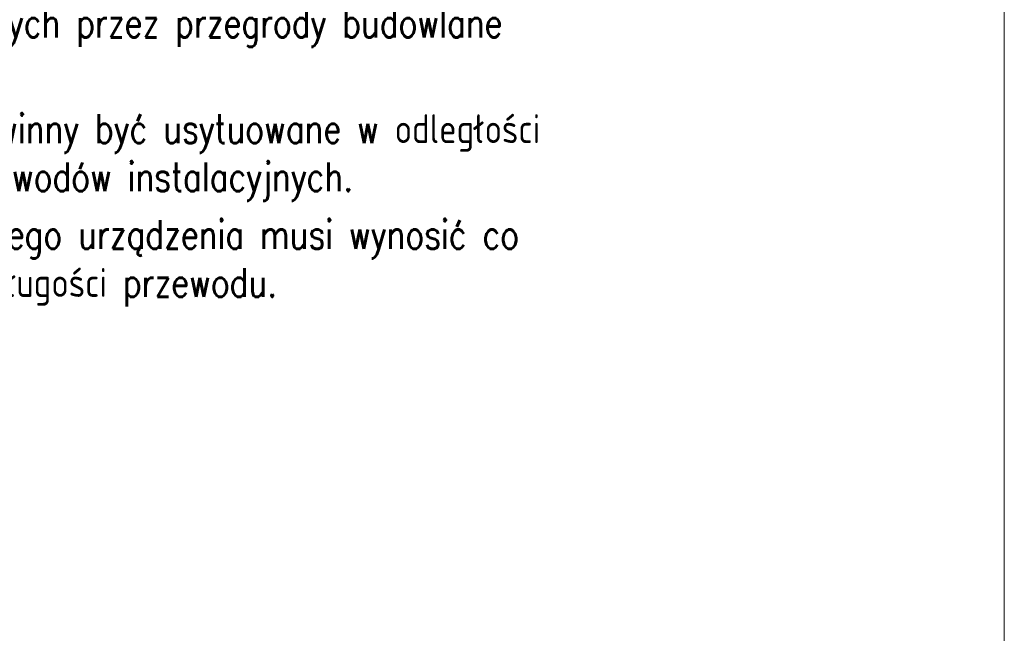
# Model space of a CAD drawing. Extents: x -220425 to -32551, y -64521 to 77206.
# Tile 7 of 59: x -187887 to -181742, y -16475 to -12645. Entities that reach past the tile are written whole.
import ezdxf

# ---------------------------------------------------------------- set-up
doc = ezdxf.new("R2010")
doc.units = 0
doc.header["$MEASUREMENT"] = 0
doc.set_wipeout_variables(frame=1)
doc.linetypes.add('Hidden Line', pattern=[50, 25, -25])
doc.layers.add('#opisy', color=252, linetype='Continuous')
doc.layers.add('Drzwi ArchiCAD', color=7, linetype='Continuous')
for name, color, linetype, lineweight in [('Arch schody_Nr_Pióra__21', 7, 'Continuous', 9), ('arch spadki_Nr_Pióra__21', 7, 'Continuous', 9), ('INWENT RZĘDNE_Nr_Pióra__21', 7, 'Continuous', 9), ('INWENT. OKNA_Nr_Pióra__101', 8, 'Continuous', 13), ('INWENT.ŚCIANY_Nr_Pióra__101', 8, 'Continuous', 13), ('Inwentaryzacja Konst._Nr_Pióra__101', 8, 'Continuous', 13), ('Istniejące schody_Nr_Pióra__101', 8, 'Continuous', 13)]:
    doc.layers.add(name, color=color, linetype=linetype, lineweight=lineweight)
doc.styles.add('GENERATED_STYLE_2', font='txt')
doc.styles.add('GENERATED_STYLE_6', font='txt')
doc.styles.add('ROMANS', font='romans.shx', dxfattribs={"width": 0.85, "height": 0.11})

# ---------------------------------------------------------------- blocks, each defined once
blk = doc.blocks.new('A$C68B6B573')
at = {"layer": 'Arch schody_Nr_Pióra__21', "linetype": 'Continuous'}
blk.add_hatch(color=252, dxfattribs=at).paths.add_polyline_path([(10610, -5088.9), (10560, -5038.9), (10660, -5038.9)], flags=0)
at = {"layer": 'INWENT RZĘDNE_Nr_Pióra__21', "linetype": 'Continuous'}
for points in [[(11748.4, -3006.1), (11848.4, -3006.1), (11840.8, -2967.9), (11819.1, -2935.4), (11786.6, -2913.7), (11748.4, -2906.1)], [(11748.4, -3006.1), (11648.4, -3006.1), (11656, -3044.4), (11677.7, -3076.8), (11710.1, -3098.5), (11748.4, -3106.1)]]:
    blk.add_hatch(color=252, dxfattribs=at).paths.add_polyline_path(points, flags=0)
at = {"layer": 'Arch schody_Nr_Pióra__21', "color": 252, "linetype": 'Continuous'}
for p, q in [((12710, -200), (12710, -2800)), ((12775, -200), (12775, -2800)), ((15510, -200), (15510, -7650)), ((9745, -1400), (9745, -10050)), ((9945, -1400), (9945, -10050)), ((9945, -1730), (9945, -7850)), ((10610, -1730), (9945, -7850)), ((10610, -1730), (11145, -7850)), ((11145, -1730), (11145, -7850)), ((11210, -1730), (11210, -7850)), ((11992.5, -2800), (11992.5, -2100)), ((12775, -2800), (11210, -2800)), ((12715, -2800), (12715, -7650)), ((12775, -2800), (12775, -7650)), ((10610, -4728.9), (10610, -5038.9)), ((10560, -5038.9), (10660, -5038.9)), ((10610, -5088.9), (10560, -5038.9)), ((10610, -5088.9), (10660, -5038.9))]:
    blk.add_line(p, q, dxfattribs=at)
at = {"layer": 'INWENT RZĘDNE_Nr_Pióra__21', "color": 252, "linetype": 'Continuous'}
for p, q in [((11748.4, -3206.1), (11748.4, -2806.1)), ((11548.4, -3006.1), (11948.4, -3006.1))]:
    blk.add_line(p, q, dxfattribs=at)
blk.add_circle((11748.4, -3006.1), 100, dxfattribs=at)
at = {"layer": 'INWENT. OKNA_Nr_Pióra__101', "color": 252, "linetype": 'Hidden Line'}
for p, q in [((12330, -3150), (12330, -730)), ((12330, -3150), (12330, -730)), ((12405, -3150), (12405, -730)), ((12570, -730), (12570, -3150)), ((12367.5, -3070), (12367.5, -810)), ((9770, -2710), (9770, -4430)), ((9935, -4430), (9935, -2710)), ((10010, -4430), (10010, -2710)), ((10010, -2710), (10010, -4430)), ((9935, -2790), (10010, -2790)), ((9972.5, -4350), (9972.5, -2790)), ((12330, -3070), (12405, -3070)), ((12330, -3500), (12330, -5920)), ((12330, -5920), (12330, -3500)), ((12405, -3500), (12405, -5920)), ((12570, -3500), (12570, -5920)), ((12330, -3580), (12405, -3580)), ((12367.5, -3580), (12367.5, -5840)), ((9935, -4350), (10010, -4350)), ((9770, -4690), (9770, -6420)), ((9935, -6420), (9935, -4690)), ((10010, -6420), (10010, -4690)), ((10010, -4690), (10010, -6420)), ((9935, -4770), (10010, -4770)), ((9972.5, -6340), (9972.5, -4770)), ((12330, -5840), (12405, -5840)), ((9935, -6340), (10010, -6340))]:
    blk.add_line(p, q, dxfattribs=at)
at = {"layer": 'INWENT.ŚCIANY_Nr_Pióra__101', "color": 252, "linetype": 'Hidden Line'}
for p, q in [((9770, -2710), (9770, -2630)), ((9770, -2630), (10010, -2630)), ((10010, -2630), (10010, -2710)), ((10010, -2710), (9770, -2710)), ((12330, -3150), (12330, -3500)), ((12330, -3150), (12570, -3150)), ((12570, -3500), (12570, -3150)), ((12330, -3500), (12570, -3500)), ((9770, -4510), (9770, -4430)), ((9770, -4430), (10010, -4430)), ((10010, -4430), (10010, -4510)), ((10010, -4510), (9770, -4510)), ((9770, -4690), (9770, -4610)), ((9770, -4610), (10010, -4610)), ((10010, -4610), (10010, -4690)), ((10010, -4690), (9770, -4690)), ((12330, -5920), (12330, -6500)), ((12330, -5920), (12570, -5920)), ((12570, -6500), (12570, -5920)), ((9770, -6420), (10010, -6420)), ((9770, -6500), (9770, -6420)), ((10010, -6420), (10010, -6500))]:
    blk.add_line(p, q, dxfattribs=at)
at = {"layer": 'Inwentaryzacja Konst._Nr_Pióra__101', "color": 252, "linetype": 'Hidden Line'}
for p, q in [((12390, -3325), (12390, -3275)), ((12390, -3275), (12490, -3275)), ((12400, -3320), (12403.9, -3285)), ((12403.9, -3285), (12476.1, -3285)), ((12476.1, -3285), (12480, -3320)), ((12490, -3275), (12490, -3325)), ((12390, -3325), (12400, -3320)), ((12390, -3325), (12400, -3330)), ((12390, -3325), (12390, -3375)), ((12390, -3375), (12490, -3375)), ((12400, -3330), (12403.9, -3365)), ((12403.9, -3365), (12476.1, -3365)), ((12476.1, -3365), (12480, -3330)), ((12490, -3325), (12480, -3320)), ((12490, -3325), (12480, -3330)), ((12490, -3375), (12490, -3325)), ((9770, -4510), (9870, -4510)), ((9770, -4560), (9770, -4510)), ((9780, -4555), (9783.9, -4520)), ((9783.9, -4520), (9856.1, -4520)), ((9856.1, -4520), (9860, -4555)), ((9870, -4510), (9870, -4560)), ((12390, -4560), (12390, -4510)), ((12390, -4510), (12490, -4510)), ((12400, -4555), (12403.9, -4520)), ((12403.9, -4520), (12476.1, -4520)), ((12476.1, -4520), (12480, -4555)), ((12490, -4510), (12490, -4560)), ((9770, -4560), (9780, -4555)), ((9770, -4560), (9770, -4610)), ((9770, -4560), (9780, -4565)), ((9780, -4565), (9783.9, -4600)), ((9783.9, -4600), (9856.1, -4600)), ((9856.1, -4600), (9860, -4565)), ((9870, -4560), (9860, -4555)), ((9870, -4560), (9860, -4565)), ((9870, -4610), (9870, -4560)), ((12390, -4560), (12400, -4555)), ((12390, -4560), (12400, -4565)), ((12390, -4560), (12390, -4610)), ((12400, -4565), (12403.9, -4600)), ((12403.9, -4600), (12476.1, -4600)), ((12476.1, -4600), (12480, -4565)), ((12490, -4560), (12480, -4555)), ((12490, -4560), (12480, -4565)), ((12490, -4610), (12490, -4560)), ((9770, -4610), (9870, -4610)), ((12390, -4610), (12490, -4610))]:
    blk.add_line(p, q, dxfattribs=at)
at = {"layer": 'Istniejące schody_Nr_Pióra__101', "color": 252, "linetype": 'Hidden Line'}
for p, q in [((9700, 0), (9700, -6450)), ((12570, -6700), (12570, 0)), ((9700, -6450), (6200, -6450))]:
    blk.add_line(p, q, dxfattribs=at)
at = {"layer": 'Arch schody_Nr_Pióra__21', "color": 252, "linetype": 'Continuous', "style": 'GENERATED_STYLE_6'}
blk.add_text('3x15', height=160, rotation=90, dxfattribs=at).set_placement((11938.3, -2705.2))
at = {"layer": 'arch spadki_Nr_Pióra__21', "color": 252, "linetype": 'Continuous', "style": 'GENERATED_STYLE_6'}
blk.add_text('8%', height=160, rotation=90, dxfattribs=at).set_placement((10553.8, -5018.5))
at = {"layer": 'INWENT RZĘDNE_Nr_Pióra__21', "color": 252, "insert": (11874.2, -3342.9), "char_height": 160, "attachment_point": 7, "style": 'GENERATED_STYLE_2'}
blk.add_mtext('{-0,49}', dxfattribs=at)

msp = doc.modelspace()

# ---------------------------------------------------------------- block references
at = {"layer": 'Drzwi ArchiCAD'}
msp.add_blockref('A$C68B6B573', (-197252.38, -10015.148), dxfattribs=at)

# ---------------------------------------------------------------- next in the draw order: wipeouts: each hides what was drawn before it
msp.add_wipeout([(-200658.846, -11027.555), (-183525.651, -11027.555), (-183525.651, -17981.116), (-200875.213, -17981.116)]).dxf.layer = 'Drzwi ArchiCAD'

# ---------------------------------------------------------------- next in the draw order: texts
at = {"layer": '#opisy', "color": 7, "insert": (-191644.389, -11915.231), "char_height": 180, "width": 8300.01048, "attachment_point": 1, "style": 'ROMANS'}
msp.add_mtext('{\\W0.8;\\C0;Wszystkie przejścia przez przegrody oddzielenia pożarowego należy zabezpieczyć w klasie odporności ogniowej danej przegrody.\\H0.99999x;\\P\\H0.2x;\\P\\H5x;Wszystkie przejścia przewodów gazowych przez przegrody budowlane wykonać w rurze ochronnej.\\P\\H0.2x;\\P\\H5x;Poziome odcinki instalcji gazowej powinny być usytuowane w odległości conajmniej 0,1m powyżej innych przewodów instalacyjnych.\\P\\H0.2x;\\P\\H5x;Odległość od gazomierza do najbliższego urządzenia musi wynosić co najmniej 3m mierząc w rozwinięciu długości przewodu.}', dxfattribs=at)

doc.saveas('drawing.dxf')
